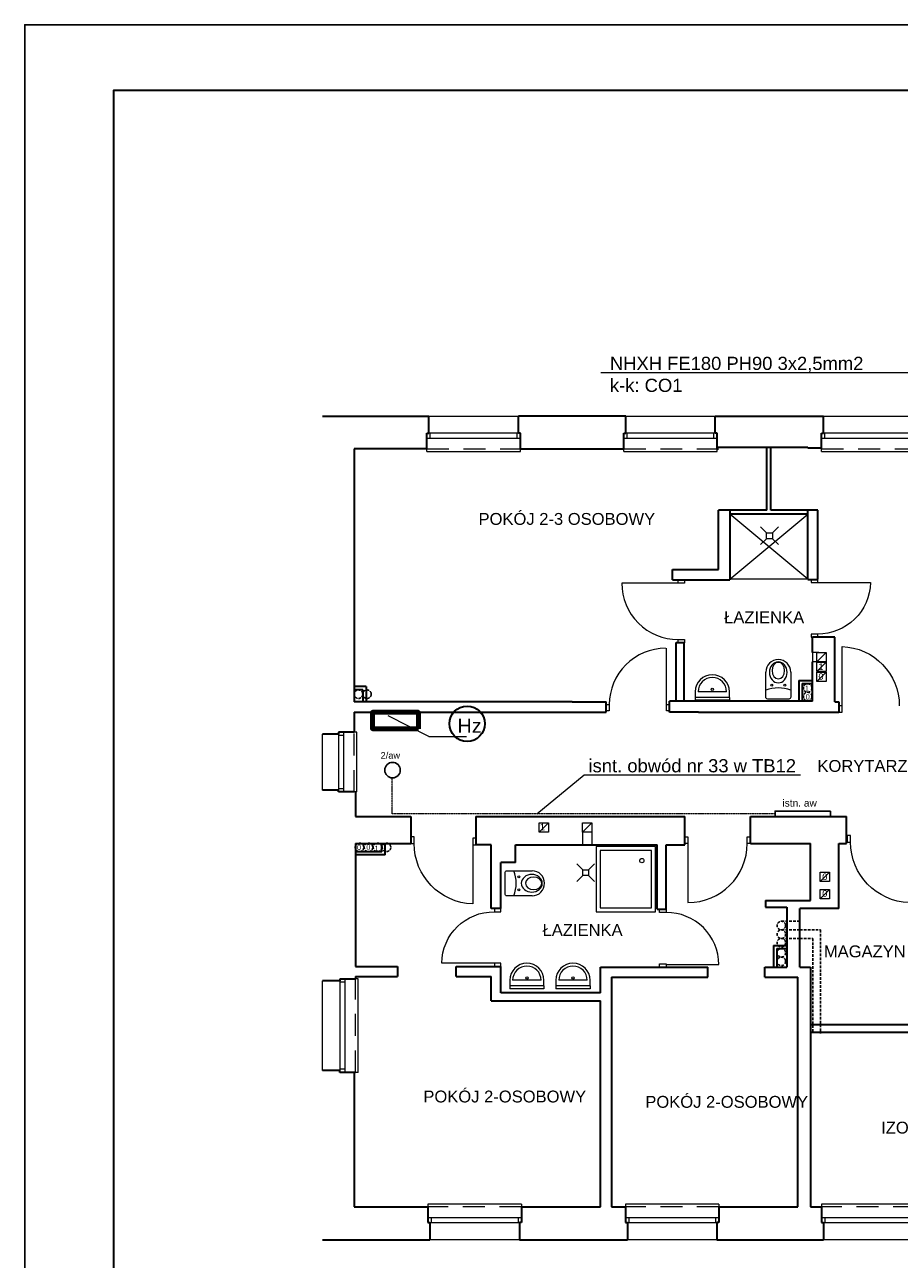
# Model space of a CAD drawing. Header units: millimetres. Extents: x -1249 to 11358, y -460 to 20182.
# Tile 7 of 37: x 1413 to 2742, y 9061 to 10936. Entities that reach past the tile are written whole.
import ezdxf
from ezdxf.enums import TextEntityAlignment as Align

# ---------------------------------------------------------------- set-up
doc = ezdxf.new("R2010")
doc.units = ezdxf.units.MM
for name, pattern in [('BORDERX2', [3.5, 1, -0.5, 1, -0.5, 0, -0.5]), ('DASHEDX2', [1.5, 1, -0.5]), ('DGN Style 2', [55.531736, 33.319042, -22.212694])]:
    doc.linetypes.add(name, pattern=pattern)
for name, color, linetype, lineweight in [('1 cienka', 7, 'Continuous', 9), ('dzrwi', 6, 'Continuous', 0), ('inwentaryzacja', 7, 'Continuous', 35), ('KONTURY', 92, 'Continuous', 30), ('OKNA', 3, 'Continuous', 20), ('proj.wentylacja', 214, 'Continuous', 25), ('WYPOSAZENIE', 4, 'Continuous', 0), ('ściana proj. - dział', 255, 'Continuous', 35)]:
    doc.layers.add(name, color=color, linetype=linetype, lineweight=lineweight)
for name, color, linetype in [('elektryka', 7, 'Continuous'), ('i_eE', 5, 'Continuous'), ('opisy', 7, 'Continuous'), ('OPRAWA02', 4, 'Continuous'), ('OPRAWAEX', 2, 'Continuous')]:
    doc.layers.add(name, color=color, linetype=linetype)
doc.styles.add('jagoda-100', font='arial.ttf', dxfattribs={"height": 18})
doc.styles.get("Standard").update_dxf_attribs({"font": 'ARIAL.TTF'})
doc.styles.add('Style-SWISSLT_1250', font='SWISSLT_1250.shx')

# ---------------------------------------------------------------- blocks, each defined once
blk = doc.blocks.new('2aw')
blk.add_circle((67864, -24691), 118)
at = {"layer": 'OPRAWAEX', "color": 7}
blk.add_text('2/aw', height=100, dxfattribs=at).set_placement((67683, -24518))
blk = doc.blocks.new('*U154')
at = {"layer": 'OKNA', "linetype": 'Continuous'}
for p, q in [((-66.5, 27), (69.5, 27)), ((72.5, 1), (-69.5, 1)), ((-64.5, -7), (-64.5, 1)), ((67.5, -7), (67.5, 1)), ((72.5, -7), (-69.5, -7)), ((-69.5, -27), (-69.5, -23)), ((-69.5, -27), (72.5, -27)), ((72.5, -27), (72.5, -23))]:
    blk.add_line(p, q, dxfattribs=at)
at = {"layer": 'OKNA', "linetype": 'DGN Style 2'}
blk.add_line((-69.5, -23), (72.5, -23), dxfattribs=at)
blk = doc.blocks.new('*U155')
at = {"layer": 'OKNA', "linetype": 'Continuous'}
for p, q in [((-13, 25), (72, 25)), ((75, 1), (-16, 1)), ((-11, -7), (-11, 1)), ((70, -7), (70, 1)), ((75, -7), (-16, -7)), ((-16, -27), (-16, -23)), ((-16, -27), (75, -27)), ((75, -27), (75, -23))]:
    blk.add_line(p, q, dxfattribs=at)
at = {"layer": 'OKNA', "linetype": 'DGN Style 2'}
blk.add_line((-16, -23), (75, -23), dxfattribs=at)
blk = doc.blocks.new('istn. aw')
blk.add_lwpolyline([(2553.5, 16168.5), (2469.5, 16168.5), (2469.5, 16160.4), (2553.5, 16160.4)], close=True)
blk.add_text('istn. aw', height=11.03).set_placement((2480.6, 16175.2))

msp = doc.modelspace()

# ---------------------------------------------------------------- linework, layer by layer
at = {"layer": '1 cienka', "color": 1, "linetype": 'Continuous'}
for q in [(1965.521, 9886.863), (2084.351, 9855.243)]:
    msp.add_line((2027.208, 9855.305), q, dxfattribs=at)
at = {"layer": '1 cienka', "color": 1, "linetype": 'Continuous', "lineweight": 30}
msp.add_circle((2085.508, 9874.615), 26.871, dxfattribs=at)
at = {"layer": 'dzrwi'}
for p, q in [((2484.392, 10094.224), (2602.892, 10192.974)), ((2602.892, 10094.224), (2484.392, 10192.974)), ((2405.964, 10088.005), (2320.464, 10088.005)), ((2405.964, 10088.005), (2405.964, 10092.755)), ((2405.964, 10092.755), (2415.464, 10092.755)), ((2415.464, 10088.005), (2405.964, 10088.005)), ((2415.464, 10092.755), (2415.464, 10088.005)), ((2602.892, 10094.224), (2484.392, 10094.224)), ((2602.892, 10094.224), (2484.392, 10094.224)), ((2617.892, 10088.92), (2697.892, 10088.92)), ((2405.964, 9997.755), (2405.964, 10002.505)), ((2405.964, 10002.505), (2415.464, 10002.505)), ((2415.464, 9997.755), (2405.964, 9997.755)), ((2415.464, 10002.505), (2415.464, 9997.755)), ((2388.142, 9903.765), (2388.142, 9989.265)), ((2616.65, 9968.797), (2630.65, 9982.797)), ((2654.892, 9901.974), (2654.892, 9991.924)), ((2619.892, 9968.797), (2609.892, 9968.797)), ((2616.65, 9953.91), (2630.65, 9967.91)), ((2616.65, 9938.971), (2630.65, 9952.971)), ((2431.92, 9923.202), (2431.92, 9910.22)), ((2479.44, 9923.202), (2436.24, 9923.202)), ((2483.76, 9914.562), (2483.76, 9923.202)), ((2296.629, 9894.265), (2296.629, 9903.765)), ((2296.629, 9903.765), (2301.379, 9903.765)), ((2301.379, 9903.765), (2301.379, 9894.265)), ((2388.142, 9894.265), (2388.142, 9903.765)), ((2388.142, 9903.765), (2392.892, 9903.765)), ((2392.892, 9903.765), (2392.892, 9894.265)), ((2431.92, 9914.562), (2431.92, 9910.22)), ((2483.76, 9914.562), (2431.92, 9914.562)), ((2483.76, 9910.22), (2431.92, 9910.22)), ((2483.76, 9914.562), (2483.76, 9910.22)), ((2301.379, 9894.265), (2296.629, 9894.265)), ((2392.892, 9894.265), (2388.142, 9894.265)), ((2194.892, 9709.974), (2208.892, 9723.974)), ((2260.892, 9709.974), (2274.892, 9723.974)), ((2260.892, 9709.974), (2260.892, 9690.974)), ((2274.892, 9709.974), (2274.892, 9690.974)), ((2093.892, 9690.974), (2093.892, 9601.024)), ((2260.892, 9690.974), (2274.892, 9690.974)), ((2274.892, 9690.974), (2278.892, 9690.974)), ((2420.892, 9692.974), (2420.892, 9602.974)), ((2621.883, 9634.974), (2635.883, 9648.974)), ((2635.883, 9648.974), (2635.883, 9634.974)), ((2621.883, 9608.974), (2621.883, 9622.974)), ((2621.883, 9608.974), (2635.883, 9622.974)), ((2126.892, 9510.974), (2046.892, 9510.974)), ((2387.892, 9508.974), (2467.892, 9508.974)), ((2150.306, 9485.04), (2150.306, 9472.058)), ((2150.306, 9476.4), (2150.306, 9472.058)), ((2202.146, 9476.4), (2150.306, 9476.4)), ((2202.146, 9472.058), (2150.306, 9472.058)), ((2197.826, 9485.04), (2154.626, 9485.04)), ((2202.146, 9476.4), (2202.146, 9485.04)), ((2202.146, 9476.4), (2202.146, 9472.058)), ((2220.329, 9485.04), (2220.329, 9472.058)), ((2220.329, 9476.4), (2220.329, 9472.058)), ((2272.169, 9476.4), (2220.329, 9476.4)), ((2272.169, 9472.058), (2220.329, 9472.058)), ((2267.849, 9485.04), (2224.649, 9485.04)), ((2272.169, 9476.4), (2272.169, 9485.04)), ((2272.169, 9476.4), (2272.169, 9472.058))]:
    msp.add_line(p, q, dxfattribs=at)
at = {"layer": 'dzrwi', "flags": 128}
for points in [[(2607.892, 10093.92), (2607.892, 10088.92), (2617.892, 10088.92), (2617.892, 10093.92)], [(2607.892, 10010.92), (2607.892, 10005.92), (2617.892, 10005.92), (2617.892, 10010.92)], [(2616.65, 9982.797), (2630.65, 9982.797), (2630.65, 9968.797), (2616.65, 9968.797)], [(2616.65, 9967.91), (2630.65, 9967.91), (2630.65, 9953.91), (2616.65, 9953.91)], [(2616.65, 9952.971), (2630.65, 9952.971), (2630.65, 9938.971), (2616.65, 9938.971)], [(2649.892, 9891.974), (2654.892, 9891.974), (2654.892, 9901.974), (2649.892, 9901.974)], [(2194.892, 9723.974), (2208.892, 9723.974), (2208.892, 9709.974), (2194.892, 9709.974)], [(2260.892, 9723.974), (2274.892, 9723.974), (2274.892, 9709.974), (2260.892, 9709.974)], [(2004.892, 9702.974), (1999.892, 9702.974), (1999.892, 9692.974), (2004.892, 9692.974)], [(2098.892, 9700.974), (2093.892, 9700.974), (2093.892, 9690.974), (2098.892, 9690.974)], [(2415.892, 9702.974), (2420.892, 9702.974), (2420.892, 9692.974), (2415.892, 9692.974)], [(2510.892, 9702.974), (2515.892, 9702.974), (2515.892, 9692.974), (2510.892, 9692.974)], [(2667.892, 9704.974), (2662.892, 9704.974), (2662.892, 9694.974), (2667.892, 9694.974)], [(2621.883, 9648.974), (2635.883, 9648.974), (2635.883, 9634.974), (2621.883, 9634.974)], [(2621.883, 9622.974), (2635.883, 9622.974), (2635.883, 9608.974), (2621.883, 9608.974)], [(2136.892, 9588.974), (2136.892, 9593.974), (2126.892, 9593.974), (2126.892, 9588.974)], [(2377.892, 9587.974), (2377.892, 9592.974), (2387.892, 9592.974), (2387.892, 9587.974)], [(2136.892, 9505.974), (2136.892, 9510.974), (2126.892, 9510.974), (2126.892, 9505.974)], [(2377.892, 9504.974), (2377.892, 9509.974), (2387.892, 9509.974), (2387.892, 9504.974)]]:
    msp.add_lwpolyline(points, close=True, dxfattribs=at)
msp.add_lwpolyline([(2619.892, 9982.797), (2609.892, 9982.797), (2609.892, 9968.797)], dxfattribs=at)
at = {"layer": 'dzrwi'}
for points in [[(2577.075, 9953.105), (2577.075, 9915.105, -0.41421356), (2574.075, 9912.105), (2542.075, 9912.105, -0.41421356), (2539.075, 9915.105), (2539.075, 9953.105)], [(2184.1, 9613.282), (2146.1, 9613.282, -0.41421356), (2143.1, 9616.282), (2143.1, 9648.282, -0.41421356), (2146.1, 9651.282), (2184.1, 9651.282)]]:
    msp.add_lwpolyline(points, format="xyb", dxfattribs=at)
for points in [[(2281.625, 9589.132), (2371.625, 9589.132), (2371.625, 9688.132), (2281.625, 9688.132)], [(2287.625, 9595.132), (2365.625, 9595.132), (2365.625, 9682.132), (2287.625, 9682.132)]]:
    msp.add_lwpolyline(points, close=True, dxfattribs=at)
for centre, radius in [((2457.84, 9926.678), 1.808), ((2548.075, 9933.105), 1.449), ((2568.075, 9933.105), 1.449), ((2350.838, 9666.832), 3.262), ((2164.1, 9642.282), 1.449), ((2164.1, 9622.282), 1.449), ((2176.226, 9488.516), 1.808), ((2246.249, 9488.516), 1.808)]:
    msp.add_circle(centre, radius, dxfattribs=at)
at = {"layer": 'dzrwi', "extrusion": (0, 0, -1)}
for centre, radius, start, end in [((-2618.892, 10089.92), 79.006, 180.725224, 270.725224), ((-2651.892, 9901.974), 90, 91.910213, 180), ((-2759.925, 9695.008), 92.034, 271.889104, 359.978891), ((-2096.925, 9693.008), 92.034, 271.889104, 359.978891), ((-2125.892, 9509.974), 79.006, 0.725224, 90.725224)]:
    msp.add_arc(centre, radius, start, end, dxfattribs=at)
at = {"layer": 'dzrwi'}
for centre, radius, start, end in [((2558.075, 9953.105), 19, 0, 180), ((2457.84, 9923.202), 25.92, 0, 180), ((2457.84, 9923.202), 21.6, 0, 180), ((2558.075, 9874.11), 54.824, 69.722814, 110.277186), ((2420.892, 9692.974), 90, 270, 0), ((2105.105, 9632.282), 54.824, 339.722814, 20.277186), ((2184.1, 9632.282), 19, 270, 90), ((2388.392, 9508.474), 79.502, 0.360346, 90.360346), ((2176.226, 9485.04), 25.92, 0, 180), ((2176.226, 9485.04), 21.6, 0, 180), ((2246.249, 9485.04), 25.92, 0, 180), ((2246.249, 9485.04), 21.6, 0, 180)]:
    msp.add_arc(centre, radius, start, end, dxfattribs=at)
for centre, major_axis in [((2405.964, 10088.005), (-60.458, 60.458)), ((2386.879, 9903.765), (60.458, 60.458))]:
    msp.add_ellipse(centre, major_axis=major_axis, ratio=1, start_param=0.78539816, end_param=2.35619449, dxfattribs=at)
at = {"layer": 'dzrwi', "extrusion": (0, 0, -1)}
for centre, major_axis, ratio in [((2558.075, 9952.681), (0, 15.94), 0.84303386), ((2558.075, 9955.418), (0, 12.457), 0.76034817), ((2183.676, 9632.282), (15.94, 0), 0.84303386), ((2186.413, 9632.282), (12.457, 0), 0.76034817)]:
    msp.add_ellipse(centre, major_axis=major_axis, ratio=ratio, dxfattribs=at)
at = {"layer": 'elektryka', "color": 1, "linetype": 'ByBlock', "lineweight": 80}
msp.add_lwpolyline([(2011.496, 9866.986), (1941.496, 9866.986), (1941.496, 9891.974), (2011.496, 9891.974)], close=True, dxfattribs=at)
at = {"layer": 'i_eE', "lineweight": 9}
msp.add_lwpolyline([(3745.588, 10079.887), (3156.008, 10280.758), (2784.116, 10407.462), (2288.543, 10407.462)], dxfattribs=at)
at = {"layer": 'i_eE', "linetype": 'BORDERX2', "lineweight": 18}
msp.add_lwpolyline([(2553.3, 9738.037), (1971.721, 9738.037), (1971.721, 9792.341)], dxfattribs=at)
at = {"layer": 'i_eE', "lineweight": 5}
msp.add_lwpolyline([(2191.511, 9738.037), (2263.219, 9796.947), (2591.643, 9796.947)], dxfattribs=at)
at = {"layer": 'inwentaryzacja'}
for p, q in [((1865.892, 10341.974), (2027.392, 10341.974)), ((2027.392, 10315.974), (2027.392, 10341.974)), ((2326.392, 10341.974), (2163.392, 10341.974)), ((2163.392, 10315.974), (2163.392, 10341.974)), ((2326.392, 10315.974), (2326.392, 10341.974)), ((2462.392, 10341.974), (2626.892, 10341.974)), ((2462.392, 10315.974), (2462.392, 10341.974)), ((2626.892, 10315.974), (2626.892, 10341.974)), ((2024.392, 10291.974), (2024.392, 10315.974)), ((2024.392, 10315.974), (2027.392, 10315.974)), ((2024.392, 10307.974), (2024.392, 10315.974)), ((2166.392, 10315.974), (2163.392, 10315.974)), ((2166.392, 10291.974), (2166.392, 10315.974)), ((2166.392, 10307.974), (2166.392, 10315.974)), ((2323.392, 10291.974), (2323.392, 10315.974)), ((2323.392, 10315.974), (2326.392, 10315.974)), ((2323.392, 10307.974), (2323.392, 10315.974)), ((2465.392, 10315.974), (2462.392, 10315.974)), ((2465.392, 10291.974), (2465.392, 10315.974)), ((2465.392, 10307.974), (2465.392, 10315.974)), ((2623.892, 10291.974), (2623.892, 10315.974)), ((2623.892, 10315.974), (2626.892, 10315.974)), ((2623.892, 10307.974), (2623.892, 10315.974)), ((2602.892, 10293.974), (2465.392, 10293.974)), ((2024.392, 10291.974), (1913.892, 10291.974)), ((1913.892, 10291.974), (1913.892, 9907.974)), ((2166.392, 10291.974), (2323.392, 10291.974)), ((2465.392, 10291.974), (2467.392, 10291.974)), ((2623.892, 10292.974), (2602.892, 10292.974)), ((2467.392, 10108.974), (2467.392, 10198.974)), ((2484.392, 10198.974), (2484.392, 10092.974)), ((2602.892, 10093.974), (2602.892, 10198.974)), ((2617.892, 10093.974), (2617.892, 10198.974)), ((2397.392, 10108.974), (2467.392, 10108.974)), ((2397.392, 10092.974), (2397.392, 10108.974)), ((2397.392, 10092.974), (2484.392, 10092.974)), ((2643.892, 10005.974), (2609.892, 10005.974)), ((2609.892, 9982.797), (2609.892, 10005.974)), ((2643.892, 9907.974), (2643.892, 10005.974)), ((2609.892, 9908.974), (2609.892, 9968.797)), ((2244.892, 9907.974), (1913.892, 9907.974)), ((2244.892, 9907.974), (2296.629, 9907.974)), ((2296.629, 9891.974), (2296.629, 9907.974)), ((2609.892, 9908.974), (2392.892, 9908.974)), ((2643.892, 9907.974), (2649.892, 9907.974)), ((2649.892, 9907.974), (2649.892, 9891.974)), ((1913.892, 9891.974), (2296.629, 9891.974)), ((1913.892, 9891.974), (1913.892, 9861.974)), ((2436.892, 9891.974), (2649.892, 9891.974)), ((1889.892, 9858.974), (1865.892, 9858.974)), ((1913.892, 9861.974), (1889.892, 9861.974)), ((1889.892, 9861.974), (1889.892, 9858.974)), ((1897.892, 9861.974), (1889.892, 9861.974)), ((1889.892, 9773.974), (1865.892, 9773.974)), ((1889.892, 9770.974), (1889.892, 9773.974)), ((1913.892, 9770.974), (1889.892, 9770.974)), ((1897.892, 9770.974), (1889.892, 9770.974)), ((1915.892, 9770.974), (1915.892, 9733.974)), ((1915.892, 9733.974), (1999.892, 9733.974)), ((1999.892, 9733.974), (1999.892, 9692.974)), ((2098.892, 9733.974), (2098.892, 9690.974)), ((2098.892, 9733.974), (2415.892, 9733.974)), ((2415.892, 9690.974), (2415.892, 9733.974)), ((2515.892, 9733.974), (2523.892, 9733.974)), ((2515.892, 9692.974), (2515.892, 9733.974)), ((2519.892, 9733.974), (2661.892, 9733.974)), ((2661.892, 9692.974), (2661.892, 9733.974)), ((1915.892, 9692.974), (1999.892, 9692.974)), ((1915.892, 9692.974), (1915.892, 9505.974)), ((2121.892, 9690.974), (2098.892, 9690.974)), ((2121.892, 9593.974), (2121.892, 9690.974)), ((2158.892, 9663.974), (2158.892, 9690.974)), ((2158.892, 9690.974), (2289.892, 9690.974)), ((2289.892, 9690.974), (2373.892, 9690.974)), ((2373.892, 9592.974), (2373.892, 9690.974)), ((2387.892, 9592.974), (2387.892, 9690.974)), ((2387.892, 9690.974), (2415.892, 9690.974)), ((2515.892, 9692.974), (2606.892, 9692.974)), ((2606.892, 9605.974), (2606.892, 9692.974)), ((2649.892, 9593.974), (2649.892, 9692.974)), ((2649.892, 9692.974), (2661.892, 9692.974)), ((2136.892, 9593.974), (2136.892, 9663.974)), ((2158.892, 9663.974), (2136.892, 9663.974)), ((2538.892, 9605.974), (2538.892, 9595.974)), ((2538.892, 9605.974), (2606.892, 9605.974)), ((2136.892, 9593.974), (2121.892, 9593.974)), ((2373.892, 9592.974), (2387.892, 9592.974)), ((2538.892, 9595.974), (2570.892, 9595.974)), ((2570.892, 9595.974), (2570.892, 9504.974)), ((2590.892, 9504.974), (2590.892, 9593.974)), ((2649.892, 9593.974), (2590.892, 9593.974)), ((1915.892, 9505.974), (1979.892, 9505.974)), ((1915.892, 9490.974), (1979.892, 9490.974)), ((1915.892, 9490.974), (1915.892, 9486.974)), ((1979.892, 9505.974), (1979.892, 9490.974)), ((2068.892, 9505.974), (2136.892, 9505.974)), ((2068.892, 9490.974), (2068.892, 9505.974)), ((2068.892, 9490.974), (2121.892, 9490.974)), ((2121.892, 9453.974), (2121.892, 9490.974)), ((2136.892, 9465.974), (2136.892, 9505.974)), ((2287.892, 9465.974), (2287.892, 9504.974)), ((2287.892, 9504.974), (2368.892, 9504.974)), ((2304.892, 9489.974), (2450.892, 9489.974)), ((2304.892, 9489.974), (2304.892, 9140.974)), ((2368.892, 9504.974), (2450.892, 9504.974)), ((2450.892, 9489.974), (2450.892, 9504.974)), ((2537.892, 9489.974), (2537.892, 9504.974)), ((2537.892, 9504.974), (2570.892, 9504.974)), ((2537.892, 9489.974), (2587.892, 9489.974)), ((2587.892, 9140.974), (2587.892, 9489.974)), ((2590.892, 9504.974), (2606.892, 9504.974)), ((2606.892, 9504.974), (2606.892, 9140.974)), ((1891.892, 9483.974), (1865.892, 9483.974)), ((1915.892, 9486.974), (1891.892, 9486.974)), ((1891.892, 9486.974), (1891.892, 9483.974)), ((1899.892, 9486.974), (1891.892, 9486.974)), ((2121.892, 9453.974), (2287.892, 9453.974)), ((2287.892, 9465.974), (2136.892, 9465.974)), ((2287.892, 9140.974), (2287.892, 9453.974)), ((1891.892, 9347.974), (1865.892, 9347.974)), ((1891.892, 9344.974), (1891.892, 9347.974)), ((1915.892, 9344.974), (1891.892, 9344.974)), ((1899.892, 9344.974), (1891.892, 9344.974)), ((1913.892, 9344.974), (1913.892, 9140.974)), ((1913.892, 9140.974), (2025.892, 9140.974)), ((2025.892, 9140.974), (2025.892, 9116.974)), ((2167.892, 9140.974), (2287.892, 9140.974)), ((2167.892, 9140.974), (2167.892, 9116.974)), ((2304.892, 9140.974), (2325.892, 9140.974)), ((2325.892, 9140.974), (2325.892, 9116.974)), ((2467.892, 9140.974), (2587.892, 9140.974)), ((2467.892, 9140.974), (2467.892, 9116.974)), ((2606.892, 9140.974), (2623.892, 9140.974)), ((2623.892, 9140.974), (2623.892, 9116.974)), ((2025.892, 9124.974), (2025.892, 9116.974)), ((2025.892, 9116.974), (2028.892, 9116.974)), ((2028.892, 9116.974), (2028.892, 9090.974)), ((2164.892, 9116.974), (2164.892, 9090.974)), ((2167.892, 9116.974), (2164.892, 9116.974)), ((2167.892, 9124.974), (2167.892, 9116.974)), ((2325.892, 9124.974), (2325.892, 9116.974)), ((2325.892, 9116.974), (2328.892, 9116.974)), ((2328.892, 9116.974), (2328.892, 9090.974)), ((2464.892, 9116.974), (2464.892, 9090.974)), ((2467.892, 9116.974), (2464.892, 9116.974)), ((2467.892, 9124.974), (2467.892, 9116.974)), ((2623.892, 9124.974), (2623.892, 9116.974)), ((2623.892, 9116.974), (2626.892, 9116.974)), ((2626.892, 9116.974), (2626.892, 9090.974)), ((1865.892, 9090.974), (2028.892, 9090.974)), ((2164.892, 9090.974), (2328.892, 9090.974)), ((2464.892, 9090.974), (2626.892, 9090.974))]:
    msp.add_line(p, q, dxfattribs=at)
at = {"layer": 'KONTURY', "color": 0}
msp.add_lwpolyline([(8143.987, 8066.284), (8143.987, 10836.284), (1548.44, 10836.284), (1548.44, 8066.284)], close=True, dxfattribs=at)
at = {"layer": 'opisy'}
msp.add_lwpolyline([(8252.978, 7966.284), (8252.978, 10936.284), (1413.463, 10936.284), (1413.463, 7966.284)], close=True, dxfattribs=at)
at = {"layer": 'proj.wentylacja', "linetype": 'DASHEDX2', "ltscale": 4}
for p, q in [((2562.778, 9574.605), (2590.892, 9574.605)), ((2562.778, 9561.605), (2590.892, 9561.605)), ((2562.778, 9561.605), (2590.892, 9561.605)), ((2562.778, 9548.605), (2590.892, 9548.605)), ((2590.892, 9561.605), (2621.966, 9561.605)), ((2590.892, 9548.605), (2610.43, 9548.605)), ((2610.43, 9548.605), (2610.43, 9405.556)), ((2621.966, 9561.605), (2621.966, 9404.274))]:
    msp.add_line(p, q, dxfattribs=at)
for centre in [(1920.392, 9919.474), (1933.392, 9919.474), (2602.651, 9928.952), (2602.651, 9915.897), (1921.927, 9686.857), (1935.622, 9686.857), (1949.317, 9686.857), (1963.011, 9686.857), (2562.778, 9568.105), (2562.778, 9555.105), (2562.778, 9542.105), (2562.778, 9526.822), (2562.778, 9513.822)]:
    msp.add_circle(centre, 6.5, dxfattribs=at)
at = {"layer": 'WYPOSAZENIE'}
for p, q in [((2540.17, 10164.644), (2531.17, 10173.644)), ((2540.17, 10164.644), (2549.17, 10164.644)), ((2540.17, 10155.644), (2540.17, 10164.644)), ((2549.17, 10164.644), (2558.17, 10173.644)), ((2549.17, 10164.644), (2549.17, 10155.644)), ((2540.17, 10155.644), (2531.17, 10146.644)), ((2549.17, 10155.644), (2540.17, 10155.644)), ((2549.17, 10155.644), (2558.17, 10146.644)), ((2261.056, 9652.96), (2252.056, 9661.96)), ((2270.056, 9652.96), (2279.056, 9661.96)), ((2261.056, 9643.96), (2252.056, 9634.96)), ((2261.056, 9652.96), (2270.056, 9652.96)), ((2261.056, 9643.96), (2261.056, 9652.96)), ((2270.056, 9643.96), (2261.056, 9643.96)), ((2270.056, 9652.96), (2270.056, 9643.96)), ((2270.056, 9643.96), (2279.056, 9634.96))]:
    msp.add_line(p, q, dxfattribs=at)
at = {"layer": 'ściana proj. - dział'}
for p, q in [((2540.892, 10198.974), (2540.892, 10293.974)), ((2546.892, 10198.974), (2546.892, 10293.974)), ((2540.892, 10198.974), (2467.392, 10198.974)), ((2602.892, 10192.974), (2484.392, 10192.974)), ((2617.892, 10198.974), (2546.892, 10198.974)), ((2602.892, 10093.92), (2617.892, 10093.92)), ((2402.892, 9997.974), (2414.892, 9997.974)), ((2402.892, 9908.974), (2402.892, 9997.974)), ((2414.892, 9908.974), (2414.892, 9997.974)), ((2589.379, 9940.546), (2589.379, 9909.02)), ((2589.379, 9940.546), (2609.892, 9940.546)), ((1931.892, 9930.974), (1913.892, 9930.974)), ((1926.892, 9925.974), (1913.892, 9925.974)), ((1926.892, 9925.974), (1926.892, 9907.974)), ((1931.892, 9930.974), (1931.892, 9907.974)), ((2594.379, 9935.546), (2594.379, 9909.02)), ((2594.379, 9935.546), (2609.892, 9935.546)), ((2392.892, 9891.974), (2392.892, 9908.974)), ((2436.892, 9891.974), (2392.892, 9891.974)), ((1955.817, 9680.357), (1915.892, 9680.357)), ((1960.817, 9675.357), (1915.892, 9675.357)), ((1955.817, 9680.357), (1955.817, 9692.974)), ((1960.817, 9675.357), (1960.817, 9692.974)), ((2550.822, 9538.071), (2550.822, 9504.974)), ((2550.822, 9538.071), (2570.892, 9538.071)), ((2555.822, 9533.071), (2555.822, 9504.974)), ((2555.822, 9533.071), (2570.892, 9533.071)), ((2766.892, 9417.556), (2606.892, 9417.556)), ((3135.892, 9405.556), (2606.892, 9405.556))]:
    msp.add_line(p, q, dxfattribs=at)

# ---------------------------------------------------------------- block references
at = {"layer": 'dzrwi'}
for p in [(2093.895, 10314.972), (2392.895, 10314.972), (2693.395, 10314.972)]:
    msp.add_blockref('*U154', p, dxfattribs=at)
for name, p, rotation in [('*U155', (1890.893, 9786.978), 90), ('*U154', (1892.893, 9414.478), 90), ('*U154', (2098.388, 9117.976), 180), ('*U154', (2398.388, 9117.976), 180), ('*U154', (2696.388, 9117.976), 180)]:
    msp.add_blockref(name, p, dxfattribs=dict(at, rotation=rotation))
at = {"layer": 'OPRAWA02', "xscale": 0.1, "yscale": 0.1, "zscale": 0.1}
msp.add_blockref('2aw', (-4814.242, 12273.313), dxfattribs=at)
at = {"layer": 'OPRAWA02'}
msp.add_blockref('istn. aw', (83.773, -6426.443), dxfattribs=at)

# ---------------------------------------------------------------- texts
at = {"layer": 'dzrwi', "style": 'Style-SWISSLT_1250'}
for s, p in [('1', (2622.933, 9961.28)), ('0', (2622.933, 9946.341)), ('1', (2199.796, 9717.839)), ('0', (2628.751, 9642.23)), ('0', (2628.751, 9616.809))]:
    msp.add_text(s, height=10, dxfattribs=at).set_placement(p, align=Align.MIDDLE_CENTER)
at = {"layer": 'i_eE', "lineweight": 9, "insert": (2302.328, 10431.917), "char_height": 20, "width": 390.49446, "attachment_point": 1}
msp.add_mtext('NHXH FE180 PH90 3x2,5mm2\\Pk-k: CO1', dxfattribs=at)
at = {"layer": 'i_eE', "insert": (2269.796, 9820.84), "char_height": 20, "width": 390.49446, "attachment_point": 1}
msp.add_mtext('isnt. obwód nr 33 w TB12', dxfattribs=at)
at = {"layer": 'inwentaryzacja', "style": 'jagoda-100'}
for s, p in [('POKÓJ 2-3 OSOBOWY', (2102.79, 10185.702)), ('ŁAZIENKA', (2475.808, 10036.36)), ('KORYTARZ', (2617.536, 9810.549)), ('ŁAZIENKA', (2200.056, 9561.393)), ('MAGAZYN', (2627.293, 9528.911)), ('POKÓJ 2-OSOBOWY', (2018.991, 9308.497)), ('POKÓJ 2-OSOBOWY', (2356.119, 9300.392)), ('IZOLATKA', (2714.289, 9261.29))]:
    msp.add_text(s, height=18, rotation=359.999694, dxfattribs=at).set_placement(p, align=Align.MIDDLE_LEFT)
at = {"layer": 'inwentaryzacja', "style": 'Style-SWISSLT_1250'}
for s, p in [('1', (2601.575, 9928.704)), ('0', (2602.832, 9915.477)), ('0', (1921.257, 9686.901)), ('0', (1935.391, 9687.208)), ('1', (1947.903, 9685.366))]:
    msp.add_text(s, height=8, dxfattribs=at).set_placement(p, align=Align.MIDDLE_CENTER)
at = {"layer": 'inwentaryzacja', "color": 1, "linetype": 'Continuous', "lineweight": 0, "insert": (2070.662, 9871.708), "char_height": 21.6, "attachment_point": 4, "rotation": 359.999694, "line_spacing_factor": 0.85, "style": 'jagoda-100'}
msp.add_mtext('Hz', dxfattribs=at)

doc.saveas('drawing.dxf')
